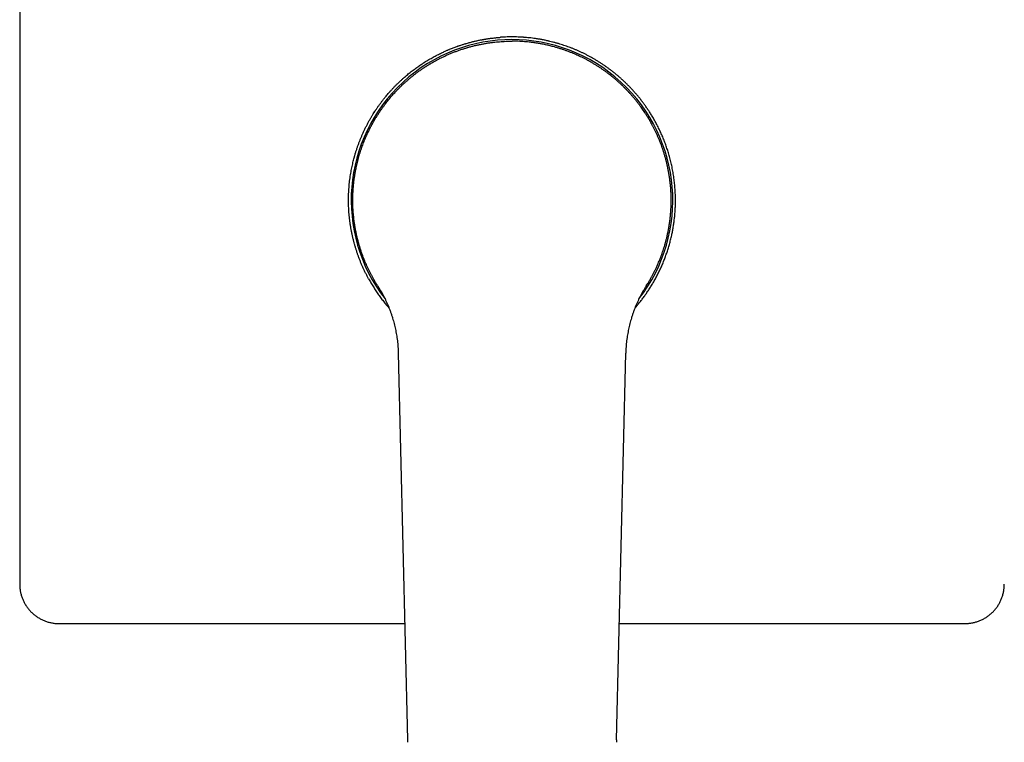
# Model space of a CAD drawing. Header units: millimetres. Extents: x 8 to 532, y 12 to 594.
# Tile 10 of 12: x 196 to 346, y 391 to 501. Entities that reach past the tile are written whole.
import ezdxf

# ---------------------------------------------------------------- set-up
doc = ezdxf.new("R2010")
doc.units = ezdxf.units.MM

msp = doc.modelspace()

# ---------------------------------------------------------------- linework, layer by layer
at = {"color": 7, "linetype": 'Continuous', "lineweight": 30}
for p, q in [((196.1709287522, 587.6450285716), (196.1709287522, 414.6677873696)), ((253.8286580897, 449.865341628), (255.2306870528, 390.9694638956)), ((287.0846417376, 390.9694638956), (288.4866707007, 449.8653416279)), ((202.1690440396, 408.669672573), (254.8093298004, 408.669672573)), ((287.50599899, 408.669672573), (340.1462852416, 408.669672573)), ((255.2306870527, 390.9694638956), (255.2397798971, 390.5874952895)), ((255.2397798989, 390.5874952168), (255.2424545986, 390.575785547)), ((287.0755488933, 390.5874952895), (287.0728741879, 390.5757855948)), ((287.0846417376, 390.9694638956), (287.0755488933, 390.5874952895))]:
    msp.add_line(p, q, dxfattribs=at)
msp.add_arc((271.1576643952, 473.156408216), 24.48958694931, 322.1431590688, 217.8658995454, dxfattribs=at)
for points, knots in [([(246.2576643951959, 473.1564082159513), (246.2585997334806, 473.3208464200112), (246.2604683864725, 473.6493670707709), (246.2755768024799, 474.1414445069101), (246.299640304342, 474.6321377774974), (246.3334908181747, 475.1213232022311), (246.3768421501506, 475.6088789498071), (246.4297050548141, 476.0946851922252), (246.4920091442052, 476.578623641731), (246.5608417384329, 477.0413363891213), (246.6348782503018, 477.4829459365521), (246.7128795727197, 477.9036235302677), (246.7980299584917, 478.3225243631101), (246.8866026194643, 478.7229100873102), (246.9775959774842, 479.1049426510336), (247.0473339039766, 479.3793365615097), (247.0960492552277, 479.5636730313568), (247.1215350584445, 479.6585967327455), (247.1473912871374, 479.7534098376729), (247.1736173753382, 479.8481115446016), (247.2002129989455, 479.9427010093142), (247.2608184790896, 480.15505119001), (247.3586153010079, 480.4835657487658), (247.499313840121, 480.9257617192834), (247.6476132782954, 481.363447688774), (247.8033887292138, 481.7965794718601), (247.9389709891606, 482.1527576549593), (248.0504162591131, 482.4338625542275), (248.1348986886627, 482.6414783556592), (248.2210950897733, 482.8479709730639), (248.3089911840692, 483.0533370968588), (248.3985724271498, 483.2575734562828), (248.4932656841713, 483.4683340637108), (248.5933601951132, 483.685637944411), (248.733863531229, 483.9829047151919), (248.9138241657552, 484.3495337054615), (249.1366321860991, 484.7818327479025), (249.3654618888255, 485.2054013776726), (249.5907996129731, 485.6039582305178), (249.8115112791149, 485.9784834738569), (250.0180927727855, 486.3160554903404), (250.1620368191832, 486.5432766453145), (250.2397112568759, 486.6637633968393), (250.2588052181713, 486.6932897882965), (250.2779271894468, 486.7227681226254), (250.2970770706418, 486.7521984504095), (250.3162547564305, 486.7815808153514), (250.3354601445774, 486.8109152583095), (250.3546931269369, 486.840201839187), (250.4465541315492, 486.9796529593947), (250.6123113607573, 487.2262460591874), (250.8556856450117, 487.5752125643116), (251.1017774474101, 487.9156065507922), (251.3503601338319, 488.2475643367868), (251.6012149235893, 488.5712256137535), (251.8441951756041, 488.8743387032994), (252.078657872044, 489.1578770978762), (252.3040573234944, 489.4227773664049), (252.5543556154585, 489.7087880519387), (252.7750899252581, 489.9530682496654), (252.9403574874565, 490.1312945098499), (253.0065686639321, 490.2018983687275), (253.0304894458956, 490.2273092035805), (253.0370602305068, 490.2342839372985), (253.0436316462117, 490.2412539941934), (253.0502036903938, 490.2482193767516), (253.0567763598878, 490.2551800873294), (253.0633496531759, 490.2621361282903), (253.1702925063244, 490.3752194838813), (253.3776463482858, 490.5904958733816), (253.6880113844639, 490.9014532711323), (253.9977342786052, 491.2011093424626), (254.3065121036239, 491.4897635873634), (254.612279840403, 491.7661081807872), (254.9147417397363, 492.0306019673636), (255.2136274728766, 492.2836934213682), (255.510576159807, 492.5272952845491), (255.8053632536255, 492.7616767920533), (256.0977751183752, 492.9871029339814), (256.3876087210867, 493.2038341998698), (256.6746711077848, 493.4121261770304), (256.9477497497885, 493.6044611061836), (257.2067478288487, 493.7818958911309), (257.442105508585, 493.9390492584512), (257.6263497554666, 494.0591632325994), (257.7424513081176, 494.1336472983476), (257.7931834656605, 494.1659660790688), (257.8154372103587, 494.1800990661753), (257.8252156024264, 494.1863007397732), (257.8295155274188, 494.1890262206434), (257.8315830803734, 494.1903363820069), (257.9447855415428, 494.2620599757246), (258.1682140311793, 494.4010791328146), (258.501933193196, 494.6013950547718), (258.8304702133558, 494.7917299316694), (259.153591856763, 494.9724836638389), (259.4710827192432, 495.1440422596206), (259.7827427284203, 495.3067762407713), (260.0909935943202, 495.4623562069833), (260.3955790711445, 495.6109265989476), (260.6962459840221, 495.7526279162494), (260.9580680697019, 495.8718657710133), (261.1819435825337, 495.9709564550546), (261.3616928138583, 496.0487355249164), (261.501683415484, 496.1080304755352), (261.582363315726, 496.1417117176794), (261.6120112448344, 496.1540268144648), (261.6212009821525, 496.1578396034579), (261.6303825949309, 496.1616446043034), (261.6395560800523, 496.1654418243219), (261.6487214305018, 496.1692312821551), (261.7480007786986, 496.2102308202), (261.9353367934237, 496.2862177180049), (262.2092353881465, 496.3935152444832), (262.4766705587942, 496.4947065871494), (262.6699832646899, 496.5653551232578), (262.7862741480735, 496.6069705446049), (262.8258931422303, 496.6210641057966), (262.859077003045, 496.6328145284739), (262.8904253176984, 496.6438679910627), (262.9519036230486, 496.6654537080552), (263.0742609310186, 496.7079699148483), (263.2656094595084, 496.7729437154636), (263.4939159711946, 496.8480576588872), (263.7174284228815, 496.9191579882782), (263.8690639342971, 496.9658770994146), (263.9504655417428, 496.9905360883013), (263.9725419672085, 496.9972009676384), (263.9945610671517, 497.0038259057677), (264.0165228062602, 497.0104110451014), (264.0384271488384, 497.0169565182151), (264.0602740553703, 497.0234624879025), (264.1720862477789, 497.0566452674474), (264.371100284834, 497.1142643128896), (264.6549076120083, 497.1927623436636), (264.9002918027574, 497.2576170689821), (265.108691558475, 497.310642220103), (265.2749712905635, 497.3516799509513), (265.3888177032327, 497.378969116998), (265.4513788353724, 497.3937293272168), (265.4706222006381, 497.3982528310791), (265.4898144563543, 497.4027477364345), (265.508955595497, 497.4072141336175), (265.5280456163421, 497.4116520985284), (265.6325610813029, 497.4358592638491), (265.8198072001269, 497.4779664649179), (266.0873275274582, 497.5349651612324), (266.3464655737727, 497.5873285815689), (266.5485955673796, 497.6260699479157), (266.6959349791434, 497.6532654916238), (266.7908204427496, 497.6704058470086), (266.88440924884, 497.6869446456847), (266.9767044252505, 497.7028914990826), (267.0677097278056, 497.7182552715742), (267.1499581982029, 497.7318094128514), (267.2232861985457, 497.7436365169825), (267.350586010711, 497.7638172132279), (267.5371294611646, 497.7921472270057), (267.7716971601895, 497.8254103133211), (267.9312870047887, 497.8465799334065), (268.0184519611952, 497.8577142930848), (268.0451241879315, 497.8610912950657), (268.0716930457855, 497.8644251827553), (268.0981588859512, 497.8677161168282), (268.1245220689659, 497.8709642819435), (268.2325440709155, 497.8841496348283), (268.4195306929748, 497.9057639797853), (268.6830397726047, 497.9333990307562), (268.9387521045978, 497.957573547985), (269.1872922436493, 497.9787940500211), (269.3507616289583, 497.9906490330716), (269.4313969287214, 497.996496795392)], [0, 0, 0, 0, 0.0131954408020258, 0.0263623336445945, 0.0395024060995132, 0.0526173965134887, 0.0657090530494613, 0.0787791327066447, 0.0918294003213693, 0.104861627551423, 0.1163165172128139, 0.127760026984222, 0.1391933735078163, 0.1506177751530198, 0.1606648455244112, 0.1707067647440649, 0.1733360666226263, 0.1759650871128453, 0.1785938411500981, 0.181222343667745, 0.18385060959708, 0.1864786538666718, 0.1989431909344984, 0.2113543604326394, 0.2237143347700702, 0.2360252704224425, 0.2482893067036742, 0.2542953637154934, 0.2602908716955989, 0.2662760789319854, 0.2722512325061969, 0.2782165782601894, 0.2841723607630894, 0.2907924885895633, 0.2974151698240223, 0.3105570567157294, 0.3235641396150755, 0.336439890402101, 0.3491877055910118, 0.3603026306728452, 0.3713232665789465, 0.380945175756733, 0.3818864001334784, 0.3828269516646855, 0.3837668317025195, 0.3847060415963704, 0.3856445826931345, 0.3865824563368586, 0.3875196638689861, 0.3884562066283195, 0.3999827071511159, 0.4113616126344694, 0.4225956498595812, 0.4336874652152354, 0.4446396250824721, 0.4554546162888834, 0.4648602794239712, 0.4741631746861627, 0.4833648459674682, 0.4953585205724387, 0.5005816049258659, 0.5028693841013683, 0.5031257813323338, 0.5033820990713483, 0.5036383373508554, 0.5038944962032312, 0.5041505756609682, 0.5044065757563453, 0.5046624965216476, 0.5166403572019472, 0.5283905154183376, 0.5399163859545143, 0.5512212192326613, 0.5623081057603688, 0.5729877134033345, 0.5834625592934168, 0.593735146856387, 0.603807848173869, 0.6136829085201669, 0.6233624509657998, 0.6328484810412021, 0.6421428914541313, 0.6501648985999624, 0.6580410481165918, 0.6648522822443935, 0.667813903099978, 0.6691101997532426, 0.6696792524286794, 0.6699293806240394, 0.6700393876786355, 0.6700877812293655, 0.670125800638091, 0.6807933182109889, 0.6912033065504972, 0.7013583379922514, 0.7112607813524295, 0.7209128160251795, 0.7303164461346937, 0.7394735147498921, 0.7486200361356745, 0.7575101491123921, 0.7661454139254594, 0.771705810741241, 0.7771562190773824, 0.781861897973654, 0.7839055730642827, 0.7841719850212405, 0.7844381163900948, 0.7847039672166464, 0.7849695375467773, 0.7852348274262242, 0.7854998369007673, 0.7935889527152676, 0.8014569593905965, 0.8091049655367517, 0.8165340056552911, 0.817972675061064, 0.8190163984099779, 0.819908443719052, 0.8207975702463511, 0.8216837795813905, 0.8251371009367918, 0.8311921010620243, 0.837899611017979, 0.8444235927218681, 0.850013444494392, 0.850632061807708, 0.8512489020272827, 0.8518639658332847, 0.852477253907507, 0.8530887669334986, 0.8536985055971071, 0.8543064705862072, 0.8624480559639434, 0.8703239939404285, 0.8779355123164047, 0.8828148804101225, 0.8875799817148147, 0.891679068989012, 0.8922093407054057, 0.8927381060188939, 0.8932653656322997, 0.8937911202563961, 0.8943153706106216, 0.894838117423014, 0.9024001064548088, 0.9097159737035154, 0.9167870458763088, 0.9236148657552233, 0.9262310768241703, 0.9288101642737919, 0.9313522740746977, 0.93385756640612, 0.9363262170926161, 0.9387584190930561, 0.9405466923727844, 0.942286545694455, 0.9491012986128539, 0.9556874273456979, 0.9612977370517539, 0.9620197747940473, 0.9627389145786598, 0.9634551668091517, 0.9641685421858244, 0.9648790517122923, 0.9655867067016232, 0.9729012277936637, 0.979983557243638, 0.9868478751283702, 0.9935123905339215, 1, 1, 1, 1]), ([(296.057664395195, 473.1564082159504), (296.0569267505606, 473.3021014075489), (296.0554596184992, 473.5918766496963), (296.0436936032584, 474.0239902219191), (296.0252210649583, 474.4510142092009), (295.9996132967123, 474.8728336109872), (295.9673032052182, 475.2893417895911), (295.9284950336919, 475.7004404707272), (295.8819775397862, 476.1193100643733), (295.8272630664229, 476.5454418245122), (295.7638851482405, 476.978298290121), (295.6939116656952, 477.4042111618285), (295.6176638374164, 477.8231016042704), (295.5354590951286, 478.2349009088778), (295.4476109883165, 478.6395498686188), (295.3544289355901, 479.0369984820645), (295.2562180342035, 479.4272055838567), (295.1532788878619, 479.8101384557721), (295.0465322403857, 480.1835866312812), (294.9363671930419, 480.5476337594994), (294.8231571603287, 480.9023731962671), (294.7064900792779, 481.2500446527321), (294.5835125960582, 481.5995036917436), (294.4541360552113, 481.9503049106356), (294.3182940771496, 482.301996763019), (294.1796516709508, 482.645509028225), (294.0385118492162, 482.9808754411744), (293.8951704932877, 483.3081364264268), (293.7415286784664, 483.6457708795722), (293.5772938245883, 483.9926268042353), (293.4022105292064, 484.347528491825), (293.2257454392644, 484.6915046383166), (293.0483198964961, 485.0246664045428), (292.8703414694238, 485.347132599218), (292.6922041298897, 485.6590286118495), (292.5142884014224, 485.9604855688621), (292.3437803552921, 486.2404435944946), (292.1811759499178, 486.4999378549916), (292.0328121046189, 486.7307117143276), (291.9161274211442, 486.908027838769), (291.8424528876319, 487.0182826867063), (291.8129428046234, 487.0621533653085), (291.8020429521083, 487.0783206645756), (291.7986568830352, 487.0833404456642), (291.7952715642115, 487.0883564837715), (291.7918869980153, 487.0933687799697), (291.78850318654, 487.0983773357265), (291.6867574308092, 487.2488977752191), (291.4838626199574, 487.5421638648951), (291.1726252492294, 487.9721042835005), (290.8536589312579, 488.3935510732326), (290.5272223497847, 488.8063975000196), (290.1935719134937, 489.2105474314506), (289.8594104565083, 489.5984286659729), (289.5254735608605, 489.9704882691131), (289.1924451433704, 490.3271897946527), (288.8538861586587, 490.6758873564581), (288.5100087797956, 491.0165291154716), (288.1610243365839, 491.3490684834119), (287.8071430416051, 491.6734642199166), (287.4485739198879, 491.9896802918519), (287.0855246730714, 492.2976858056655), (286.7182016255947, 492.5974548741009), (286.34900619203, 492.8872423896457), (285.9782354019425, 493.1671917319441), (285.6061737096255, 493.4374529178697), (285.2307628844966, 493.6997163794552), (284.8421748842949, 493.9607067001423), (284.4402486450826, 494.2197110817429), (284.0248523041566, 494.4759889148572), (283.606444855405, 494.72296075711), (283.1852520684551, 494.9606449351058), (282.7614967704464, 495.1890649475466), (282.3434586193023, 495.4041032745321), (281.9315504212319, 495.6063637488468), (281.5261411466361, 495.7964440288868), (281.1191973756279, 495.9784108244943), (280.7108928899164, 496.1523030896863), (280.3013989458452, 496.3181631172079), (279.8908840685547, 496.4760365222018), (279.4795140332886, 496.6259721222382), (279.0674518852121, 496.7680218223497), (278.6548576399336, 496.9022405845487), (278.2282219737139, 497.0328707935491), (277.7875772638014, 497.1590828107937), (277.3510428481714, 497.2752190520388), (277.0070511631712, 497.3602390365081), (276.788972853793, 497.4113929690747), (276.7015852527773, 497.4314103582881), (276.6699936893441, 497.4385879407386), (276.6613095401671, 497.4405577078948), (276.6526255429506, 497.4425241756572), (276.6439416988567, 497.4444873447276), (276.6352580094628, 497.44644721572), (276.6265744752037, 497.4484037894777), (276.444950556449, 497.4892590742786), (276.0897140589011, 497.565058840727), (275.5592287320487, 497.6662700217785), (275.0273348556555, 497.7558493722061), (274.5155737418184, 497.8306851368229), (274.0243656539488, 497.8923471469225), (273.5728126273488, 497.9403339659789), (273.2169972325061, 497.9717364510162), (272.9913156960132, 497.9889229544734), (272.9002913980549, 497.9953710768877), (272.8665477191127, 497.9976995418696), (272.8560434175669, 497.9984199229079), (272.8455390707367, 497.9991358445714), (272.8350346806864, 497.9998473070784), (272.8245302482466, 498.000554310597), (272.6566980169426, 498.0117790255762), (272.3313106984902, 498.0302997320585), (271.8480441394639, 498.048403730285), (271.3645054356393, 498.0571065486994), (270.8808750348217, 498.0564654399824), (270.3973506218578, 498.0462514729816), (269.9140554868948, 498.0273209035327), (269.5922842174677, 498.006771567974), (269.4313967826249, 497.9964967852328)], [0, 0, 0, 0, 0.0107021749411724, 0.0212860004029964, 0.0317514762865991, 0.042098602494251, 0.0523273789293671, 0.0624378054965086, 0.0724298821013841, 0.0832844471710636, 0.0939958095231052, 0.1045639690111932, 0.1149889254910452, 0.1252706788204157, 0.1354092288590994, 0.1454045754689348, 0.1552567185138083, 0.1649656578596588, 0.1745313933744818, 0.1837869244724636, 0.1929043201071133, 0.2018835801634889, 0.2107247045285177, 0.2201170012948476, 0.2293482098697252, 0.2384183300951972, 0.2473273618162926, 0.2560753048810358, 0.2646621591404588, 0.2745755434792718, 0.2842651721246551, 0.293731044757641, 0.3029731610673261, 0.3119915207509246, 0.3207861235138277, 0.3293569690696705, 0.3377040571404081, 0.3448644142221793, 0.3518514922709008, 0.3578567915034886, 0.3604566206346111, 0.3615923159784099, 0.3617406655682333, 0.3618889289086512, 0.3620371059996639, 0.3621851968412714, 0.3623332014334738, 0.3624811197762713, 0.3755311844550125, 0.3885266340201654, 0.4014674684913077, 0.414353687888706, 0.4271852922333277, 0.4399622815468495, 0.4519591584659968, 0.4639074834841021, 0.4758072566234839, 0.4876584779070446, 0.499461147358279, 0.5112152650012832, 0.5229208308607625, 0.534577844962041, 0.54618630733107, 0.5577462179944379, 0.5690524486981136, 0.5803118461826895, 0.591524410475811, 0.6026901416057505, 0.6146952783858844, 0.6266458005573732, 0.6385417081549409, 0.6503830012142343, 0.6621696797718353, 0.6739017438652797, 0.6849134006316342, 0.6958765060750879, 0.7067910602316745, 0.7176570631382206, 0.7284745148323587, 0.7392434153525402, 0.7499637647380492, 0.7606355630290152, 0.7712588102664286, 0.7818335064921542, 0.793409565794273, 0.8049268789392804, 0.8150135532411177, 0.8194373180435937, 0.8213809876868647, 0.8215990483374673, 0.8218170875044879, 0.8220351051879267, 0.8222531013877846, 0.8224710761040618, 0.8226890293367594, 0.8229069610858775, 0.8361460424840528, 0.849368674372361, 0.8625748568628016, 0.8757645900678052, 0.8873579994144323, 0.8989386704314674, 0.9091191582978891, 0.9135954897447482, 0.9155644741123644, 0.9158222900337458, 0.9160800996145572, 0.9163379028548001, 0.9165956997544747, 0.9168534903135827, 0.9171112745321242, 0.928951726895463, 0.9407924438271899, 0.9526334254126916, 0.9644746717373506, 0.9763161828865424, 0.9881579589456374, 1, 1, 1, 1]), ([(250.7043130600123, 460.1319706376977), (250.6311445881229, 460.248127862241), (250.483712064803, 460.4821815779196), (250.2686819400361, 460.840531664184), (250.056422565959, 461.2075553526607), (249.8478329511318, 461.5836450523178), (249.6431084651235, 461.9687447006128), (249.4426465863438, 462.3629095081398), (249.2467988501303, 462.766151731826), (249.0637213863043, 463.1616684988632), (248.8928944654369, 463.5485547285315), (248.7337774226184, 463.9259474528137), (248.5793399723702, 464.3103538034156), (248.4359281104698, 464.6858399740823), (248.3029949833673, 465.05169554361), (248.1849757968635, 465.3928247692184), (248.0954170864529, 465.664504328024), (248.0446760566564, 465.8237336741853), (248.0259841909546, 465.8830973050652), (248.0201675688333, 465.9016221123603), (248.0143629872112, 465.9201605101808), (248.0085704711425, 465.9387124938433), (248.0027900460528, 465.9572780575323), (247.9739137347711, 466.0502857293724), (247.9219738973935, 466.2209623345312), (247.8482313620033, 466.4728710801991), (247.7747732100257, 466.7344608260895), (247.7019073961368, 467.0057822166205), (247.62995340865, 467.2868820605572), (247.5606505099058, 467.5720091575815), (247.4941661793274, 467.8608077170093), (247.4306490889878, 468.1529182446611), (247.3691447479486, 468.4538365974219), (247.3099683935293, 468.7635769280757), (247.2534443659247, 469.0821468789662), (247.1999060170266, 469.4095470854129), (247.1496956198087, 469.7457705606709), (247.1031642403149, 470.0908022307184), (247.0606716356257, 470.4446178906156), (247.0260755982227, 470.7739646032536), (246.9982281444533, 471.0773796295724), (246.9760412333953, 471.3534563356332), (246.9546181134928, 471.6648931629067), (246.9394164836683, 471.9406065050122), (246.9311085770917, 472.1301592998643), (246.9282753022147, 472.201199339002), (246.9274092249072, 472.2234266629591), (246.9265625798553, 472.2456802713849), (246.9257354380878, 472.2679601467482), (246.9249278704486, 472.2902662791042), (246.9214564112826, 472.3886591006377), (246.9163801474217, 472.5598910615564), (246.9116832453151, 472.8007189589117), (246.9094260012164, 473.0317560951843), (246.909327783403, 473.2529784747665), (246.9111196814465, 473.4643676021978), (246.9144840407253, 473.6623460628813), (246.9190861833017, 473.8472695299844), (246.924628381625, 474.0194987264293), (246.9310219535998, 474.1829573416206), (246.9380899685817, 474.3376448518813), (246.9459770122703, 474.4895733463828), (246.9546017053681, 474.6378921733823), (246.9638591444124, 474.7817518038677), (246.9731496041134, 474.9143045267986), (246.9822878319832, 475.0355592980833), (246.9907988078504, 475.1417143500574), (246.9985467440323, 475.2336419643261), (247.0054405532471, 475.3122124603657), (247.0117890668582, 475.3821005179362), (247.0175170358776, 475.4433123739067), (247.0215685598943, 475.4855362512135), (247.0240904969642, 475.511449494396), (247.0257942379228, 475.5288613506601), (247.0285264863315, 475.556551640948), (247.0323464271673, 475.5946926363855), (247.0367957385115, 475.6383206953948), (247.0413108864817, 475.6818159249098), (247.0458911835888, 475.7251782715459), (247.0586215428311, 475.8436614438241), (247.0839862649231, 476.0661664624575), (247.1250724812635, 476.3893199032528), (247.1741157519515, 476.7347426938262), (247.2266573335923, 477.070476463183), (247.2823103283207, 477.3965141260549), (247.3406986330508, 477.7128572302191), (247.3948375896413, 477.9861055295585), (247.4433873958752, 478.2182135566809), (247.4837607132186, 478.4036109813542), (247.5123824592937, 478.5304102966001), (247.5284095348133, 478.6001231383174), (247.533367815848, 478.6216005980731), (247.5383337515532, 478.6430224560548), (247.5433071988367, 478.6643887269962), (247.5482880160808, 478.6856994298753), (247.5858153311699, 478.84561153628), (247.6583047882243, 479.1415566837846), (247.7716443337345, 479.5700046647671), (247.891125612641, 479.9906310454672), (248.0164012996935, 480.4033847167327), (248.1463678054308, 480.8058681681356), (248.2805683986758, 481.1981649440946), (248.4185644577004, 481.5803716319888), (248.560872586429, 481.9548910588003), (248.707189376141, 482.3217215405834), (248.8572168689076, 482.6808691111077), (249.0106627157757, 483.0323472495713), (249.1672401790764, 483.3761763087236), (249.3204339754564, 483.6992361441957), (249.4694840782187, 484.0022659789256), (249.6080772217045, 484.2748780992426), (249.7056465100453, 484.4611073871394), (249.7601860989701, 484.5635948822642), (249.7770922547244, 484.5952507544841), (249.7940174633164, 484.6268298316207), (249.8109614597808, 484.6583321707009), (249.8279239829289, 484.6897578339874), (249.9152912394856, 484.8510507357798), (250.0754944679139, 485.1394603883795), (250.3143529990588, 485.5502199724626), (250.5591706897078, 485.9529327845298), (250.8096610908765, 486.3475620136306), (251.0655423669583, 486.73408153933), (251.3265358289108, 487.1124726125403), (251.5923662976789, 487.4827241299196), (251.8520847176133, 487.8305331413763), (252.1047068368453, 488.156802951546), (252.3493662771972, 488.4624257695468), (252.5969974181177, 488.7617635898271), (252.8375246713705, 489.0432446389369), (253.0703048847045, 489.3075852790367), (253.2372100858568, 489.4919124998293), (253.346468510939, 489.6105480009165), (253.397199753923, 489.6652938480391), (253.4480193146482, 489.7197977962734), (253.498925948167, 489.7740600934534), (253.5499183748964, 489.8280809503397), (253.6009953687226, 489.8818606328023), (253.7433668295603, 490.0308509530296), (253.9791172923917, 490.2720848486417), (254.3125161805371, 490.6002936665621), (254.6505236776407, 490.9204663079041), (254.9929239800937, 491.2325781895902), (255.3395048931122, 491.5366118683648), (255.6900556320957, 491.832554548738), (256.0443680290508, 492.120398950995), (256.4227383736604, 492.4161693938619), (256.8258335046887, 492.7182916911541), (257.2542846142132, 493.0250668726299), (257.5857667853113, 493.2517116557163), (257.8166130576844, 493.4048592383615), (257.9450326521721, 493.4888884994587), (258.0737530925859, 493.5719569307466), (258.2027666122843, 493.6540656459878), (258.3320652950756, 493.7352156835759), (258.4616412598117, 493.8154081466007), (258.5914868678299, 493.894644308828), (258.8299432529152, 494.0381151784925), (259.1790796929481, 494.2415399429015), (259.6422521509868, 494.4980104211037), (260.1094895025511, 494.7435797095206), (260.580519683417, 494.9782227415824), (261.0550749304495, 495.2019226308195), (261.5328887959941, 495.4146686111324), (262.0179489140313, 495.6182408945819), (262.5101009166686, 495.8123088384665), (263.0091692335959, 495.9965399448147), (263.4095007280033, 496.134437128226), (263.7090984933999, 496.2325605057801), (263.9069320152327, 496.2954830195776), (264.1050475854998, 496.3566337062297), (264.303428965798, 496.4160145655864), (264.5020599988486, 496.4736277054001), (264.8034298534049, 496.5582622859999), (265.2086844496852, 496.6654969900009), (265.7192856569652, 496.7888324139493), (266.2319410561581, 496.9009762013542), (266.7464015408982, 497.0019076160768), (267.26242088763, 497.0916119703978), (267.7797523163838, 497.170080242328), (268.2837735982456, 497.235442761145), (268.7741351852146, 497.2887675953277), (269.2505567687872, 497.3310703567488), (269.7272925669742, 497.3639917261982), (270.2041559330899, 497.3873150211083), (270.6809607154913, 497.4019106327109), (270.9988113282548, 497.4037141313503), (271.157664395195, 497.4046154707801)], [0, 0, 0, 0, 0.0079570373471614, 0.0160332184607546, 0.0242285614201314, 0.032543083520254, 0.0409768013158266, 0.0495297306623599, 0.0582018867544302, 0.0669932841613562, 0.0748283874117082, 0.0827558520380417, 0.0907756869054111, 0.0988879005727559, 0.1061030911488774, 0.1133898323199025, 0.1198613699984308, 0.1227264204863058, 0.1231024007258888, 0.1234785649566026, 0.1238549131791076, 0.1242314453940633, 0.1246081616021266, 0.1249850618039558, 0.1298917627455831, 0.1349777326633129, 0.1402429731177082, 0.1456874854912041, 0.1513112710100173, 0.1571143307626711, 0.1627499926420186, 0.1685450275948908, 0.1744994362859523, 0.1806132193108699, 0.1868863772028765, 0.1933189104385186, 0.1999108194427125, 0.2066621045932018, 0.2135727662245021, 0.2206428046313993, 0.2259288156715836, 0.2313005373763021, 0.2367579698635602, 0.2440929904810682, 0.2473677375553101, 0.2477987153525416, 0.248230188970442, 0.2486621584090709, 0.2490946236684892, 0.2495275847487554, 0.2499610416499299, 0.2548238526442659, 0.2594960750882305, 0.263977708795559, 0.2682687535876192, 0.2723692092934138, 0.2762790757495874, 0.2797909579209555, 0.2831334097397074, 0.2863064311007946, 0.2893100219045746, 0.2921441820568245, 0.2951591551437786, 0.2979553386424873, 0.3005327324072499, 0.3028913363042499, 0.3050311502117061, 0.3067296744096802, 0.308259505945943, 0.3096206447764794, 0.3108130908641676, 0.3118368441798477, 0.3120888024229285, 0.3123280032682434, 0.3128548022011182, 0.3137077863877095, 0.3145583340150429, 0.3154064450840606, 0.3162521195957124, 0.3170953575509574, 0.3223398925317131, 0.3292815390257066, 0.3360470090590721, 0.3426363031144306, 0.3490494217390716, 0.3552863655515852, 0.3613471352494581, 0.3652507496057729, 0.3690776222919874, 0.3723817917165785, 0.3728100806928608, 0.3732373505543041, 0.3736636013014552, 0.3740888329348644, 0.3745130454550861, 0.374936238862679, 0.3836404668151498, 0.3922288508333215, 0.4007013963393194, 0.4090581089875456, 0.4172989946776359, 0.4252799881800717, 0.4331492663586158, 0.4409068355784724, 0.4485527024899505, 0.4560868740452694, 0.4635093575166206, 0.470820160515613, 0.4780192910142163, 0.4842621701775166, 0.4904185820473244, 0.4957647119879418, 0.4964598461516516, 0.4971538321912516, 0.4978466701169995, 0.4985383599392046, 0.4992289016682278, 0.4999182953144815, 0.5091792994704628, 0.5183632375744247, 0.5274701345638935, 0.5365000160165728, 0.5454529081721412, 0.5543288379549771, 0.5631278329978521, 0.5718499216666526, 0.5794617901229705, 0.5870141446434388, 0.5945070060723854, 0.601940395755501, 0.6084326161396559, 0.6148788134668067, 0.6163196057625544, 0.6177580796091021, 0.6191942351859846, 0.6206280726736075, 0.6220595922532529, 0.6234887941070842, 0.6249156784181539, 0.6339720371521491, 0.6429822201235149, 0.6519462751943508, 0.6608642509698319, 0.6697361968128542, 0.6785621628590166, 0.6873422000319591, 0.6960763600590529, 0.7062659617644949, 0.7163925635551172, 0.7264562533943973, 0.7294095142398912, 0.7323573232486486, 0.7352996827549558, 0.7382365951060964, 0.741168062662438, 0.7440940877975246, 0.7470146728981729, 0.7499298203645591, 0.7601225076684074, 0.770281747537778, 0.780407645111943, 0.7905003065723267, 0.8005598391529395, 0.8105863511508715, 0.8205799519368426, 0.830805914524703, 0.8409974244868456, 0.8511546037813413, 0.85513562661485, 0.8591113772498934, 0.8630818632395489, 0.8670470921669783, 0.8710070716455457, 0.8749618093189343, 0.8850268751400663, 0.8950807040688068, 0.9051234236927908, 0.915155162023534, 0.9251760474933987, 0.9351862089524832, 0.9451857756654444, 0.9543428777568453, 0.9634912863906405, 0.9726311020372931, 0.9817624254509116, 0.9908853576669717, 1, 1, 1, 1]), ([(291.6110157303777, 460.1319706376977), (291.6834999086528, 460.2470297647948), (291.8295887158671, 460.4789265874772), (292.0427812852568, 460.8340162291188), (292.2533787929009, 461.1978420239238), (292.4604898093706, 461.5707954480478), (292.663913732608, 461.9528274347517), (292.8632508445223, 462.3439981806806), (293.0581462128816, 462.7443255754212), (293.2416276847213, 463.1396170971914), (293.4140650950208, 463.5290984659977), (293.5758543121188, 463.9120253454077), (293.7328864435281, 464.3023351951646), (293.884872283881, 464.7000080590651), (294.0315183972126, 465.1050155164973), (294.1725274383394, 465.5173208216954), (294.3019303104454, 465.9192724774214), (294.3872556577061, 466.2007566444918), (294.4324452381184, 466.3548764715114), (294.4438943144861, 466.3941985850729), (294.4534411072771, 466.4271682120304), (294.4621634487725, 466.457437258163), (294.4709038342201, 466.4879181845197), (294.4926872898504, 466.5642629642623), (294.5275538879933, 466.6884620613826), (294.5782510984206, 466.8742689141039), (294.6322220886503, 467.0787549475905), (294.6891305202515, 467.3028504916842), (294.7472934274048, 467.5415790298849), (294.8063435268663, 467.7954352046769), (294.8658599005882, 468.0649139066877), (294.9242417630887, 468.3445994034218), (294.9811439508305, 468.6345231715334), (295.0362086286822, 468.9347107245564), (295.0890653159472, 469.2451808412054), (295.1393309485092, 469.5659448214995), (295.1866099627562, 469.8970057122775), (295.2304944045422, 470.2383574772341), (295.2703157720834, 470.5878052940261), (295.3057434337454, 470.9451959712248), (295.3364487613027, 471.3103684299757), (295.3622052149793, 471.6853423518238), (295.3806466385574, 472.0337109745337), (295.3931561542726, 472.3538320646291), (295.4010493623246, 472.6441261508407), (295.4055087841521, 472.9393198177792), (295.4063509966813, 473.2367933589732), (295.403261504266, 473.562668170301), (295.395063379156, 473.9121267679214), (295.3806198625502, 474.2827531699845), (295.3617763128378, 474.6310650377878), (295.3395388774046, 474.9576947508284), (295.3147979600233, 475.2633031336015), (295.2869627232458, 475.5608898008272), (295.2563217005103, 475.8504361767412), (295.2231559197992, 476.1319298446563), (295.1854837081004, 476.4227746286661), (295.1430135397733, 476.7217528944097), (295.0954999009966, 477.0276344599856), (295.0459999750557, 477.321930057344), (294.9949261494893, 477.6046630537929), (294.942966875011, 477.8743468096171), (294.8905342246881, 478.1311579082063), (294.8380119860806, 478.3752775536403), (294.7853943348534, 478.6083920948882), (294.7400695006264, 478.8005577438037), (294.7026053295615, 478.9543718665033), (294.6797204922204, 479.0462925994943), (294.6621088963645, 479.1160553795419), (294.6492905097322, 479.1664187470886), (294.6343531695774, 479.2245137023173), (294.6188753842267, 479.2840826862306), (294.5853644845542, 479.4117245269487), (294.5328019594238, 479.6064571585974), (294.440373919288, 479.9342326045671), (294.3239899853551, 480.3238332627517), (294.185369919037, 480.7567898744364), (294.0462711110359, 481.1653902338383), (293.907865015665, 481.5503920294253), (293.7649975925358, 481.9278151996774), (293.608844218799, 482.3206043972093), (293.4386232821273, 482.7274980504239), (293.2535719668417, 483.1471712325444), (293.0640014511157, 483.5561439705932), (292.8703762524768, 483.9544599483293), (292.6731503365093, 484.3421739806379), (292.5284538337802, 484.6145327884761), (292.4403074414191, 484.7764763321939), (292.4100611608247, 484.831702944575), (292.3797038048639, 484.8867925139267), (292.3492360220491, 484.9417449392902), (292.3186584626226, 484.9965601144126), (292.2501186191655, 485.1186850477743), (292.1477729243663, 485.2979379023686), (292.009993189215, 485.532946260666), (291.8408782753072, 485.814407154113), (291.6329312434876, 486.1490889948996), (291.3922230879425, 486.5205641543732), (291.1559352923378, 486.8713411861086), (290.9249575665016, 487.2021740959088), (290.6902854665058, 487.5267015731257), (290.4371690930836, 487.864875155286), (290.1648461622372, 488.215470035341), (289.8725538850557, 488.5771700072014), (289.5761457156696, 488.929969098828), (289.2759141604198, 489.2738958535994), (288.9721476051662, 489.6089852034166), (288.7448754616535, 489.8505260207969), (288.5976381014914, 490.003539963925), (288.5318896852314, 490.0713371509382), (288.4659418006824, 490.1388124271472), (288.3997961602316, 490.2059655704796), (288.3334545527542, 490.2727962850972), (288.2669186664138, 490.3393043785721), (288.1004861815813, 490.5043820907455), (287.8448488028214, 490.7516470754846), (287.4959867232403, 491.0757911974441), (287.1685136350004, 491.3687674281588), (286.8496857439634, 491.6439830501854), (286.5401889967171, 491.9022723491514), (286.2278190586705, 492.154288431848), (285.8928585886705, 492.415516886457), (285.5347028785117, 492.6846092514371), (285.1527592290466, 492.9601050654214), (284.7676002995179, 493.2267334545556), (284.379451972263, 493.484513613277), (283.9885381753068, 493.733469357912), (283.6780630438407, 493.9229778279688), (283.4503180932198, 494.057974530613), (283.3064712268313, 494.1419099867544), (283.1621883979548, 494.2247773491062), (283.0174778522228, 494.3065756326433), (282.8723480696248, 494.3873037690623), (282.72680726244, 494.4669608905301), (282.4959413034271, 494.5912737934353), (282.1784171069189, 494.7570425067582), (281.7866832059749, 494.9523008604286), (281.4071409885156, 495.1331712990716), (281.0402720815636, 495.3005653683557), (280.6715447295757, 495.4614627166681), (280.2776543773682, 495.6256253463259), (279.8582496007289, 495.7915769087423), (279.4130178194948, 495.9577186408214), (278.9658913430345, 496.1146699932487), (278.5170672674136, 496.2624454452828), (278.0667411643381, 496.401063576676), (277.6551179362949, 496.5190756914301), (277.2827342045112, 496.619110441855), (276.9499096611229, 496.703482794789), (276.6161365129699, 496.7830850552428), (276.2814835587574, 496.8579103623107), (275.9460193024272, 496.9279528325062), (275.5458587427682, 497.0056205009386), (275.0804680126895, 497.087213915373), (274.5493880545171, 497.1682360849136), (274.0361534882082, 497.2349429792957), (273.5411715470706, 497.2887697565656), (273.0647522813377, 497.3310718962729), (272.5880199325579, 497.3639926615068), (272.1111610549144, 497.3873154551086), (271.634361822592, 497.4019107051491), (271.3165152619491, 497.4037141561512), (271.157664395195, 497.4046154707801)], [0, 0, 0, 0, 0.0078820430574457, 0.0158859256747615, 0.0240116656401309, 0.0322592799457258, 0.0406287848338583, 0.0491201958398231, 0.057733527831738, 0.0664687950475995, 0.0744166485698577, 0.082462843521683, 0.0906073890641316, 0.0988502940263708, 0.1071915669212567, 0.1156312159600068, 0.124169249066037, 0.1317308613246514, 0.1327266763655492, 0.133505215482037, 0.1341115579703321, 0.1347219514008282, 0.135336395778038, 0.1359548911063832, 0.1393372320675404, 0.1428358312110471, 0.1471524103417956, 0.1516337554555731, 0.1562798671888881, 0.1614406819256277, 0.1667906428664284, 0.1723297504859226, 0.1780580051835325, 0.1839754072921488, 0.1900819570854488, 0.1963776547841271, 0.2028625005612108, 0.209536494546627, 0.2163996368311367, 0.2233243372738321, 0.2304314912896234, 0.2377210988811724, 0.245193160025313, 0.2507298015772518, 0.2563625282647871, 0.2620913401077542, 0.2679091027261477, 0.2736730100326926, 0.2810551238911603, 0.288249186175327, 0.2952551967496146, 0.301351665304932, 0.3072982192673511, 0.3130948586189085, 0.3187415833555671, 0.3242383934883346, 0.3295852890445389, 0.3358036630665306, 0.3418061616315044, 0.3475927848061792, 0.3531635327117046, 0.3585184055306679, 0.3635675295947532, 0.3684084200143, 0.3730410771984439, 0.3774655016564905, 0.3798897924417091, 0.38224668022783, 0.3829734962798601, 0.3840733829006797, 0.3852683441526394, 0.3864611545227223, 0.3876518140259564, 0.3929409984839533, 0.3981873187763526, 0.4074490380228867, 0.4165740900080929, 0.4246060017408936, 0.4325289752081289, 0.440343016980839, 0.448048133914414, 0.4570788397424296, 0.4659551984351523, 0.4746772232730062, 0.483244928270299, 0.4916583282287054, 0.4999174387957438, 0.5011362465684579, 0.502353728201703, 0.5035698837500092, 0.5047847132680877, 0.505998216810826, 0.5072103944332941, 0.5129070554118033, 0.517968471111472, 0.5230064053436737, 0.5319442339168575, 0.5408072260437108, 0.5486574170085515, 0.5564479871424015, 0.5641789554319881, 0.5718503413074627, 0.580905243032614, 0.5898757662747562, 0.598761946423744, 0.6075638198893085, 0.6162814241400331, 0.6249147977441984, 0.6267362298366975, 0.6285557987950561, 0.6303735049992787, 0.6321893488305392, 0.6340033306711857, 0.6358154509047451, 0.6376257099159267, 0.6475487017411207, 0.6563610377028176, 0.6651285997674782, 0.6729190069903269, 0.6806737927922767, 0.6883929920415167, 0.6960766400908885, 0.7051774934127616, 0.7142280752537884, 0.7232284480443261, 0.7321786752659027, 0.7410788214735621, 0.7499289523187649, 0.7531291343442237, 0.7563260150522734, 0.7595195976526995, 0.7627098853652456, 0.7658968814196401, 0.7690805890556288, 0.772261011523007, 0.780990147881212, 0.7896945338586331, 0.7974454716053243, 0.8051767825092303, 0.8128885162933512, 0.82058072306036, 0.8297126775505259, 0.8388171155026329, 0.8478941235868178, 0.8569437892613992, 0.8659662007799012, 0.8749614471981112, 0.8815387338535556, 0.8881111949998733, 0.8946788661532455, 0.901241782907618, 0.9077999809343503, 0.9143534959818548, 0.9246423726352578, 0.9349199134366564, 0.9451862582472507, 0.9543433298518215, 0.9634916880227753, 0.9726314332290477, 0.9817626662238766, 0.9908854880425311, 1, 1, 1, 1]), ([(249.3227443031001, 461.1878550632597), (249.2449088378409, 461.3317916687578), (249.0891559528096, 461.6198164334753), (248.8662652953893, 462.0578244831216), (248.6512167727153, 462.5003070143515), (248.4448894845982, 462.9475492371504), (248.247178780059, 463.3992964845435), (248.0582415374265, 463.8554364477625), (247.8831731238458, 464.3030047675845), (247.7212146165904, 464.7414890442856), (247.5716101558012, 465.1704282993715), (247.4296770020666, 465.602579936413), (247.2954849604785, 466.0378277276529), (247.1691025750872, 466.4760544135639), (247.0466708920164, 466.9317511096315), (246.9292643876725, 467.404884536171), (246.8180086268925, 467.8953808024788), (246.7166437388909, 468.3882255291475), (246.6252219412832, 468.8832588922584), (246.543792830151, 469.380320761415), (246.4724032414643, 469.8792500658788), (246.4128038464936, 470.3659638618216), (246.3640691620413, 470.8401642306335), (246.3253178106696, 471.301606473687), (246.2950908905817, 471.7640957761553), (246.2736260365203, 472.227506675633), (246.260162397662, 472.6917132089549), (246.258497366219, 473.0014534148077), (246.2576643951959, 473.1564082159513)], [0, 0, 0, 0, 0.039318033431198, 0.0786774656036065, 0.1180799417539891, 0.1575271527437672, 0.197020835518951, 0.2365627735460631, 0.2761547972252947, 0.3124931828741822, 0.3488767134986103, 0.3853069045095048, 0.4217853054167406, 0.4583135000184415, 0.494893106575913, 0.5351608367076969, 0.5754419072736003, 0.6157393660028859, 0.6560563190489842, 0.696395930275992, 0.7367614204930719, 0.7771560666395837, 0.8142130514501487, 0.8512999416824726, 0.8884193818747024, 0.9255740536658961, 0.9627666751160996, 1, 1, 1, 1]), ([(289.8856840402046, 456.7486102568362), (289.9118347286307, 456.7779329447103), (290.0698154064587, 456.9550762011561), (290.3505521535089, 457.2906132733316), (290.7281082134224, 457.7570761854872), (291.0969032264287, 458.238045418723), (291.4575683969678, 458.732445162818), (291.809209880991, 459.2405202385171), (292.1568457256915, 459.7705281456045), (292.4992112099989, 460.3230562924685), (292.8349790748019, 460.8986159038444), (293.1582686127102, 461.4886851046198), (293.4683831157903, 462.0930851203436), (293.7646193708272, 462.7116085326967), (294.0437973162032, 463.3384669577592), (294.3057048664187, 463.9730540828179), (294.5501627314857, 464.6147684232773), (294.7787851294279, 465.2688175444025), (294.9909102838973, 465.9348647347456), (295.1858773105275, 466.6125426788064), (295.3630273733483, 467.3014515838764), (295.5150129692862, 467.9716518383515), (295.6439841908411, 468.6215836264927), (295.7520856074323, 469.2498910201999), (295.8446933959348, 469.8854312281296), (295.9213556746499, 470.5278348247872), (295.9817682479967, 471.1767115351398), (296.0250980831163, 471.8316513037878), (296.0525404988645, 472.4922238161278), (296.0559523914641, 472.9344899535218), (296.057664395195, 473.1564082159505)], [0, 0, 0, 0, 0.0065796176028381, 0.039748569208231, 0.0732474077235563, 0.1070761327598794, 0.1412347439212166, 0.17572324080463, 0.2105416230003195, 0.2473717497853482, 0.2845639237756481, 0.322118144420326, 0.3600344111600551, 0.3983127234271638, 0.4369530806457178, 0.4749379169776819, 0.5132662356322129, 0.5519380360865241, 0.5909533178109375, 0.6303120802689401, 0.6700143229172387, 0.7100600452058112, 0.7453821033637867, 0.7809671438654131, 0.8168151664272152, 0.8529261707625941, 0.8893001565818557, 0.9259371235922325, 0.9628370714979, 1, 1, 1, 1]), ([(249.3227434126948, 461.1878566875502), (249.4391728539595, 460.979566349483), (249.6716119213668, 460.5637367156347), (250.0421213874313, 459.9541130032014), (250.4272273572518, 459.3567574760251), (250.8281058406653, 458.7729697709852), (251.2436505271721, 458.2027140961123), (251.67408257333, 457.6469208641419), (252.0688677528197, 457.16242382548), (252.3257745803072, 456.8682681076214), (252.4291127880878, 456.7499469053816)], [0, 0, 0, 0, 0.1318803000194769, 0.2632850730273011, 0.3942143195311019, 0.5246680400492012, 0.6546462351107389, 0.7841489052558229, 0.9131760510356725, 1, 1, 1, 1]), ([(250.704313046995, 460.1319706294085), (250.7815694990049, 460.0089469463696), (250.9360837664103, 459.7628974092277), (251.1575010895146, 459.387682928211), (251.371218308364, 459.0081959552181), (251.5764068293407, 458.6241636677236), (251.7731756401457, 458.235889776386), (251.9613875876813, 457.8435251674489), (252.1469621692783, 457.4340561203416), (252.3287760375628, 457.0072179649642), (252.5056441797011, 456.56280145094), (252.6717948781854, 456.1143946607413), (252.8271430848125, 455.6622515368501), (252.967232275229, 455.2204321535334), (253.0931197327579, 454.7895294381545), (253.2058420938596, 454.3700525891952), (253.3094126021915, 453.9482973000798), (253.403788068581, 453.5244579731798), (253.4889295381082, 453.0987300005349), (253.5648004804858, 452.6713088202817), (253.6335930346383, 452.2280950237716), (253.6941419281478, 451.7691247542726), (253.7453230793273, 451.2945029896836), (253.78494134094, 450.8188264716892), (253.8140136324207, 450.3423815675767), (253.8237766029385, 450.0243549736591), (253.828658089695, 449.8653416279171)], [0, 0, 0, 0, 0.0399932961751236, 0.0799872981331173, 0.1199820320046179, 0.1599775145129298, 0.1999737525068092, 0.2399707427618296, 0.2799684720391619, 0.3239666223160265, 0.3679655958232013, 0.4119653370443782, 0.4559657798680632, 0.4999668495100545, 0.5399684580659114, 0.5799704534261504, 0.6199727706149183, 0.659975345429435, 0.6999781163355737, 0.7399810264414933, 0.7799840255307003, 0.8239872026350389, 0.8679903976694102, 0.9119935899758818, 0.9559967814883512, 1, 1, 1, 1]), ([(291.611015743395, 460.1319706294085), (291.5337592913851, 460.0089469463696), (291.3792450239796, 459.7628974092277), (291.1578277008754, 459.3876829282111), (290.944110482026, 459.0081959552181), (290.7389219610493, 458.6241636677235), (290.5421531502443, 458.235889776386), (290.3539412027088, 457.8435251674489), (290.1683666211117, 457.4340561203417), (289.9865527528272, 457.0072179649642), (289.809684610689, 456.56280145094), (289.6435339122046, 456.1143946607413), (289.4881857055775, 455.6622515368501), (289.348096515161, 455.2204321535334), (289.2222090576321, 454.7895294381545), (289.1094866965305, 454.3700525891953), (289.0059161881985, 453.9482973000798), (288.911540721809, 453.5244579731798), (288.8263992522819, 453.0987300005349), (288.7505283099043, 452.6713088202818), (288.6817357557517, 452.2280950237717), (288.6211868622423, 451.7691247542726), (288.5700057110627, 451.2945029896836), (288.53038744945, 450.8188264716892), (288.5013151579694, 450.3423815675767), (288.4915521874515, 450.0243549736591), (288.486670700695, 449.8653416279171)], [0, 0, 0, 0, 0.0399932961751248, 0.0799872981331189, 0.1199820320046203, 0.1599775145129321, 0.1999737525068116, 0.2399707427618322, 0.2799684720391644, 0.3239666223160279, 0.3679655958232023, 0.4119653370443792, 0.4559657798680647, 0.4999668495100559, 0.5399684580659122, 0.5799704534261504, 0.6199727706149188, 0.659975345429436, 0.6999781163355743, 0.7399810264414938, 0.7799840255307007, 0.8239872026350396, 0.8679903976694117, 0.9119935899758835, 0.9559967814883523, 1, 1, 1, 1]), ([(196.1709287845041, 414.6677876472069), (196.172044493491, 414.5798497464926), (196.1742759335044, 414.403972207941), (196.1923172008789, 414.1406637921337), (196.2210825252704, 413.8783712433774), (196.2615731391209, 413.6176038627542), (196.313120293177, 413.3604066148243), (196.3754645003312, 413.1072296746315), (196.4482374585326, 412.8584891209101), (196.531684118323, 412.6131243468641), (196.6262165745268, 412.3701295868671), (196.7318812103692, 412.1300450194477), (196.8486943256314, 411.8934310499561), (196.9757981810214, 411.6621820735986), (197.1129476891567, 411.436745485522), (197.2590044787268, 411.2188615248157), (197.4134876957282, 411.0088174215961), (197.5759175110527, 410.806864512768), (197.746922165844, 410.6121153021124), (197.9272692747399, 410.4237996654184), (198.1167945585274, 410.2424351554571), (198.3152976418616, 410.0685465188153), (198.5212581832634, 409.9035556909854), (198.7342748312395, 409.7477822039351), (198.9526270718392, 409.6023996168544), (199.1757579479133, 409.467489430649), (199.403126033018, 409.3430993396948), (199.6356503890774, 409.2286483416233), (199.874334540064, 409.1237168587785), (200.1188291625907, 409.0287181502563), (200.3687498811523, 408.9440580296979), (200.622150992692, 408.870468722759), (200.8785433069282, 408.8080858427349), (201.1358916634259, 408.7573526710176), (201.3936531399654, 408.7180564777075), (201.6513106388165, 408.690307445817), (201.9099352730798, 408.6729022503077), (202.0826743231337, 408.6707491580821), (202.169044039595, 408.6696726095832)], [0, 0, 0, 0, 0.0279994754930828, 0.0559995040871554, 0.0839997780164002, 0.1120000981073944, 0.1400003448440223, 0.1675005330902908, 0.1950005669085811, 0.2225004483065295, 0.250000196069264, 0.2779997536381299, 0.3059992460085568, 0.333998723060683, 0.3619982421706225, 0.3899978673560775, 0.4174977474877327, 0.4449978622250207, 0.4724982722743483, 0.4999990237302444, 0.5280000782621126, 0.5560014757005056, 0.5840031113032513, 0.6120047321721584, 0.6400060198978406, 0.6675068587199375, 0.6950071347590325, 0.7225068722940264, 0.7500061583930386, 0.7780050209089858, 0.806003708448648, 0.8340023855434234, 0.8620012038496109, 0.8900002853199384, 0.9174997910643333, 0.9449996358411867, 0.9724997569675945, 1, 1, 1, 1]), ([(340.1462849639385, 408.6696726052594), (340.2342228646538, 408.6707883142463), (340.4101004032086, 408.6730197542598), (340.6734088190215, 408.6910610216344), (340.9357013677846, 408.7198263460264), (341.1964687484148, 408.7603169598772), (341.4536659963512, 408.8118641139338), (341.7068429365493, 408.8742083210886), (341.9555834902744, 408.9469812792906), (342.2009482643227, 409.0304279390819), (342.4439430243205, 409.1249603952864), (342.6840275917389, 409.2306250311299), (342.9206415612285, 409.347438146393), (343.1518905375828, 409.4745420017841), (343.3773271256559, 409.6116915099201), (343.5952110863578, 409.7577482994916), (343.8052551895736, 409.9122315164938), (344.007208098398, 410.0746613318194), (344.2019573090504, 410.2456659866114), (344.3902729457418, 410.4260130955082), (344.5716374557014, 410.6155383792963), (344.7455260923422, 410.8140414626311), (344.9105169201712, 411.0200020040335), (345.0662904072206, 411.2330186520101), (345.2116729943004, 411.4513708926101), (345.3465831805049, 411.6745017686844), (345.4709732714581, 411.9018698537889), (345.5854242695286, 412.134394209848), (345.6903557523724, 412.373078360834), (345.7853544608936, 412.6175729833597), (345.8700145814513, 412.8674937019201), (345.9436038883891, 413.1208948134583), (346.0059867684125, 413.3772871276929), (346.056719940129, 413.6346354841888), (346.0960161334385, 413.8923969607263), (346.1237651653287, 414.1500544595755), (346.1411703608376, 414.408679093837), (346.1433234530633, 414.5814181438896), (346.1444000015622, 414.6677878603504)], [0, 0, 0, 0, 0.0279994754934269, 0.0559995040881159, 0.0839997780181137, 0.1120000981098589, 0.1400003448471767, 0.1675005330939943, 0.1950005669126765, 0.2225004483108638, 0.2500001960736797, 0.2779997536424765, 0.3059992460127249, 0.3339987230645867, 0.3619982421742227, 0.3899978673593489, 0.4174977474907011, 0.4449978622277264, 0.4724982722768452, 0.499999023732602, 0.5280000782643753, 0.5560014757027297, 0.5840031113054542, 0.6120047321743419, 0.6400060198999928, 0.6675068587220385, 0.6950071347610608, 0.7225068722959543, 0.750006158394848, 0.7780050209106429, 0.8060037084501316, 0.8340023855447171, 0.8620012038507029, 0.8900002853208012, 0.9174997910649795, 0.9449996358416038, 0.9724997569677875, 1, 1, 1, 1])]:
    msp.add_open_spline(points, degree=3, knots=knots, dxfattribs=at)

doc.saveas('drawing.dxf')
